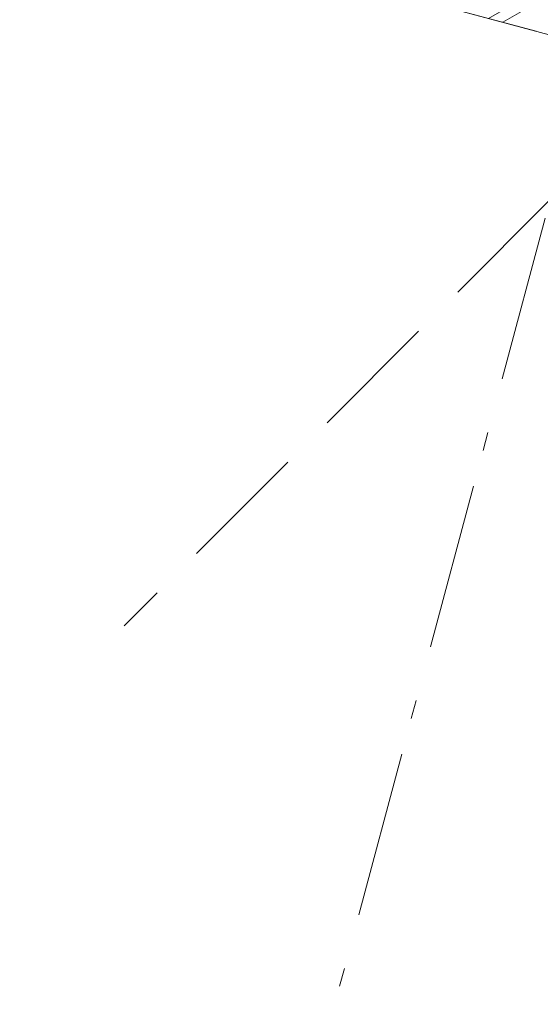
# Model space of a CAD drawing. Header units: millimetres. Extents: x -62314 to 79800, y -34032 to 28340.
# Tile 39 of 85: x 44833 to 45826, y -25594 to -23716. Entities that reach past the tile are written whole.
import ezdxf

# ---------------------------------------------------------------- set-up
doc = ezdxf.new("R2010")
doc.units = ezdxf.units.MM
doc.header["$LTSCALE"] = 508
doc.linetypes.add('Dash Style-2', pattern=[0.694425, 0.48607, -0.208355])
doc.linetypes.add('Dash Style-6', pattern=[1.04164, 0.625, -0.20828, 0.06943, -0.13893])
for name, color, linetype, lineweight in [('(00) tekening-stramien-algemeen', 7, 'Dash Style-6', 0), ('(04) bouwaanvraag-brandweer-bestaand-WBDBO 60min', 1, 'Dash Style-2', 0), ('(21) buitenwanden-X baksteen_metselwerk', 92, 'Continuous', 0), ('None', 7, 'Continuous', 0)]:
    doc.layers.add(name, color=color, linetype=linetype, lineweight=lineweight)

# ---------------------------------------------------------------- blocks, each defined once
blk = doc.blocks.new('blok b-v0-gevel_constructie')
at = {"layer": '(21) buitenwanden-X baksteen_metselwerk', "linetype": 'Continuous', "lineweight": 0, "transparency": 33554687}
h = blk.add_hatch(dxfattribs=at)
h.set_pattern_fill('(__)F metselwerk 2', color=253, style=0, pattern_type=2)
h.set_pattern_definition([(45, (0, 0), (70.7107, -70.7107), []), (45, (14.14, -14.14), (70.7107, -70.7107), [])])
h.paths.add_polyline_path([(-220, 100), (-220, 0), (3620, 0), (3620, 100)])
at = {"layer": '(21) buitenwanden-X baksteen_metselwerk', "color": 7, "lineweight": 0, "transparency": 33554687, "flags": 128}
blk.add_lwpolyline([(-220, 100), (-220, 0), (3620, 0), (3620, 100)], close=True, dxfattribs=at)
blk = doc.blocks.new('blok B 00')
at = {"layer": '(04) bouwaanvraag-brandweer-bestaand-WBDBO 60min', "color": 6, "lineweight": 0, "transparency": 33554687}
blk.add_line((50955, 0), (50205, -1299.1), dxfattribs=at)
at = {"layer": 'None', "color": 17, "transparency": 33554687}
blk.add_blockref('blok b-v0-gevel_constructie', (47480, 0), dxfattribs=at)
blk = doc.blocks.new('Group-195-1')
at = {"layer": '(00) tekening-stramien-algemeen', "color": 2, "lineweight": 0, "transparency": 33554687}
blk.add_line((71038, -11070), (-1886.1, -11070), dxfattribs=at)
blk = doc.blocks.new('Stramien blok B')
at = {"layer": '(00) tekening-stramien-algemeen', "color": 2, "lineweight": 0, "transparency": 33554687}
blk.add_line((50510, 1818.9), (50510, -14997.6), dxfattribs=at)
at = {"layer": 'None', "color": 17, "transparency": 33554687}
blk.add_blockref('Group-195-1', (0, 0), dxfattribs=at)

msp = doc.modelspace()

# ---------------------------------------------------------------- block references
at = {"layer": 'None', "color": 17, "transparency": 33554687}
for name, p, rotation in [('Stramien blok B', (0, 0), 344.9999645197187), ('blok B 00', (-3125.94, -10622.93), 344.9999999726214)]:
    msp.add_blockref(name, p, dxfattribs=dict(at, rotation=rotation))

doc.saveas('drawing.dxf')
